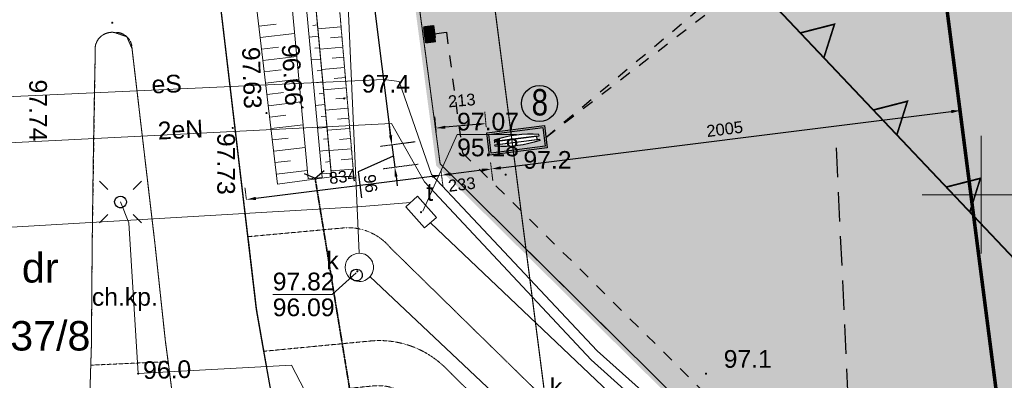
# Model space of a CAD drawing. Extents: x 7422214 to 7520672, y 5676479 to 5816239.
# Tile 16 of 42: x 7474299 to 7478473, y 5780059 to 5781588. Entities that reach past the tile are written whole.
import ezdxf
from ezdxf.enums import TextEntityAlignment as Align

# ---------------------------------------------------------------- set-up
doc = ezdxf.new("R2010")
doc.units = 0
doc.header["$PDSIZE"] = 0.75
for name, pattern in [('8', [0.5, 0.25, -0.25]), ('BORDER', [1.75, 0.5, -0.25, 0.5, -0.25, 0, -0.25]), ('DASHED', [0.75, 0.5, -0.25]), ('DASHED2', [0.375, 0.25, -0.125]), ('HIDDEN', [0.375, 0.25, -0.125]), ('PRZER1-1', [1, 0.5, -0.5]), ('PRZER2-1', [1.5, 1, -0.5]), ('PRZER2_5-1', [1.75, 1.25, -0.5]), ('PRZER3-1', [2, 1.5, -0.5])]:
    doc.linetypes.add(name, pattern=pattern)
doc.layers.get('0').update_dxf_attribs({"linetype": 'CONTINUOUS'})
doc.layers.get('DEFPOINTS').update_dxf_attribs({"linetype": 'CONTINUOUS'})
for name, color, linetype, lineweight in [('!!mapa dcp', 254, 'CONTINUOUS', 25), ('!ELEKTRYKA', 5, 'CONTINUOUS', 30), ('- AGP-1_WYMIARY', 230, 'CONTINUOUS', 9), ('a_chodniki', 53, 'CONTINUOUS', 25), ('s_drenaż', 5, 'CONTINUOUS', 30)]:
    doc.layers.add(name, color=color, linetype=linetype, lineweight=lineweight)
for name, color, linetype in [('!PZT-Mapa', 252, 'CONTINUOUS'), ('A_Lokalizacja obiektów', 6, 'CONTINUOUS'), ('Granica_opracowania', 12, 'DASHED')]:
    doc.layers.add(name, color=color, linetype=linetype)
doc.layers.add('a_zieleń', color=7, linetype='CONTINUOUS', true_color=0xb7d7ad)
doc.styles.add('AGP-1', font='SIMPLEX.shx', dxfattribs={"width": 0.8})
doc.styles.add('Arial', font='arial.ttf')
doc.dimstyles.new('M_1_500', dxfattribs={"dimtxt": 0.8, "dimasz": 0.4, "dimexe": 0.5, "dimexo": 0.3, "dimgap": 0.2, "dimtad": 1, "dimzin": 1, "dimtxsty": 'Arial', "dimcen": 0.2, "dimadec": 4, "dimazin": 0, "dimtfac": 1, "dimtmove": 0, "dimatfit": 3, "dimldrblk": 'ARCHTICK', "dimfxl": 100, "dimfxlon": 1, "dimlwe": 0, "dimarcsym": 0})

# ---------------------------------------------------------------- blocks, each defined once
blk = doc.blocks.new('GSPWPN1')
blk.add_hatch(color=0).paths.add_polyline_path([(-0.045, 0), (-0.043467, -0.011647), (-0.038971, -0.0225), (-0.03182, -0.03182), (-0.0225, -0.038971), (-0.011647, -0.043467), (0, -0.045), (0.011647, -0.043467), (0.0225, -0.038971), (0.03182, -0.03182), (0.038971, -0.0225), (0.043467, -0.011647), (0.045, 0), (0.043467, 0.011647), (0.038971, 0.0225), (0.03182, 0.03182), (0.0225, 0.038971), (0.011647, 0.043467), (0, 0.045), (-0.011647, 0.043467), (-0.0225, 0.038971), (-0.03182, 0.03182), (-0.038971, 0.0225), (-0.043467, 0.011647)])
blk = doc.blocks.new('GSPWPS1')
blk.add_hatch(color=0).paths.add_polyline_path([(-0.045, 0), (-0.043467, -0.011647), (-0.038971, -0.0225), (-0.03182, -0.03182), (-0.0225, -0.038971), (-0.011647, -0.043467), (0, -0.045), (0.011647, -0.043467), (0.0225, -0.038971), (0.03182, -0.03182), (0.038971, -0.0225), (0.043467, -0.011647), (0.045, 0), (0.043467, 0.011647), (0.038971, 0.0225), (0.03182, 0.03182), (0.0225, 0.038971), (0.011647, 0.043467), (0, 0.045), (-0.011647, 0.043467), (-0.0225, 0.038971), (-0.03182, 0.03182), (-0.038971, 0.0225), (-0.043467, 0.011647)])
blk = doc.blocks.new('GUPKSH1')
blk.add_hatch(color=0).paths.add_polyline_path([(-0.045, 0), (-0.043467, -0.011647), (-0.038971, -0.0225), (-0.03182, -0.03182), (-0.0225, -0.038971), (-0.011647, -0.043467), (0, -0.045), (0.011647, -0.043467), (0.0225, -0.038971), (0.03182, -0.03182), (0.038971, -0.0225), (0.043467, -0.011647), (0.045, 0), (0.043467, 0.011647), (0.038971, 0.0225), (0.03182, 0.03182), (0.0225, 0.038971), (0.011647, 0.043467), (0, 0.045), (-0.011647, 0.043467), (-0.0225, 0.038971), (-0.03182, 0.03182), (-0.038971, 0.0225), (-0.043467, 0.011647)])
blk = doc.blocks.new('GUPTSH1')
blk.add_hatch(color=0).paths.add_polyline_path([(-0.045, 0), (-0.043467, -0.011647), (-0.038971, -0.0225), (-0.03182, -0.03182), (-0.0225, -0.038971), (-0.011647, -0.043467), (0, -0.045), (0.011647, -0.043467), (0.0225, -0.038971), (0.03182, -0.03182), (0.038971, -0.0225), (0.043467, -0.011647), (0.045, 0), (0.043467, 0.011647), (0.038971, 0.0225), (0.03182, 0.03182), (0.0225, 0.038971), (0.011647, 0.043467), (0, 0.045), (-0.011647, 0.043467), (-0.0225, 0.038971), (-0.03182, 0.03182), (-0.038971, 0.0225), (-0.043467, 0.011647)])
blk = doc.blocks.new('GUPESH1')
blk.add_hatch(color=0).paths.add_polyline_path([(-0.045, 0), (-0.043467, -0.011647), (-0.038971, -0.0225), (-0.03182, -0.03182), (-0.0225, -0.038971), (-0.011647, -0.043467), (0, -0.045), (0.011647, -0.043467), (0.0225, -0.038971), (0.03182, -0.03182), (0.038971, -0.0225), (0.043467, -0.011647), (0.045, 0), (0.043467, 0.011647), (0.038971, 0.0225), (0.03182, 0.03182), (0.0225, 0.038971), (0.011647, 0.043467), (0, 0.045), (-0.011647, 0.043467), (-0.0225, 0.038971), (-0.03182, 0.03182), (-0.038971, 0.0225), (-0.043467, 0.011647)])
blk = doc.blocks.new('GUPKWZ1_1')
at = {"color": 0}
blk.add_lwpolyline([(0, 0.25), (0.064705, 0.241481), (0.125, 0.216506), (0.176777, 0.176777), (0.216506, 0.125), (0.241481, 0.064705), (0.25, 0), (0.241481, -0.064705), (0.216506, -0.125), (0.176777, -0.176777), (0.125, -0.216506), (0.064705, -0.241481), (0, -0.25), (-0.064705, -0.241481), (-0.125, -0.216506), (-0.176777, -0.176777), (-0.216506, -0.125), (-0.241481, -0.064705), (-0.25, 0), (-0.241481, 0.064705), (-0.216506, 0.125), (-0.176777, 0.176777), (-0.125, 0.216506), (-0.064705, 0.241481)], close=True, dxfattribs=at)
blk = doc.blocks.new('GUPISL1_9')
at = {"color": 0}
for points in [[(-0.883883, 0.883883), (-0.53033, 0.53033)], [(0.883883, 0.883883), (0.53033, 0.53033)], [(-0.883883, -0.883883), (-0.53033, -0.53033)], [(0.883883, -0.883883), (0.53033, -0.53033)]]:
    blk.add_lwpolyline(points, dxfattribs=at)
blk.add_lwpolyline([(0, 0.25), (0.085505, 0.234922), (0.160697, 0.19151), (0.216507, 0.125), (0.241482, 0.064705), (0.25, 0), (0.241482, -0.064705), (0.216507, -0.125), (0.170042, -0.183262), (0.10847, -0.225242), (0.03726, -0.247207), (-0.03726, -0.247207), (-0.10847, -0.225242), (-0.170042, -0.183262), (-0.216507, -0.125), (-0.243732, -0.05563), (-0.2493, 0.018682), (-0.232718, 0.091335), (-0.195458, 0.155872), (-0.14083, 0.20656), (-0.07369, 0.238893)], close=True, dxfattribs=at)
blk = doc.blocks.new('GSLIPS2')
at = {"color": 0}
blk.add_lwpolyline([(0.263554, 0.424899), (0, 0), (0.263389, -0.425001)], dxfattribs=at)
blk = doc.blocks.new('mapa dcp')
at = {"layer": '!!mapa dcp', "color": 252, "linetype": 'Continuous', "lineweight": 25}
blk.add_lwpolyline([(6613.929331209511, 76.07263157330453), (6124.929331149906, 46.07263159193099), (5823.929331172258, 27.07263155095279, -0.000924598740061), (4060.929331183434, 80.07263157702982, -0.097978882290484), (3575.929331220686, 209.0726315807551, -0.134335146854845), (3105.92933120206, 624.0726315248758, 0.103815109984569), (2584.929331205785, 1116.072631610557, -0.063170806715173), (2291.929331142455, 1351.072631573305, -0.116262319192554), (1935.929331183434, 1952.072631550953), (1927.929331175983, 1994.072631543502), (1894.929331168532, 2183.072631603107), (1863.929331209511, 2360.072631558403), (1713.929331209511, 3629.072631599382, -0.002888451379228), (1513.929331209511, 5335.072631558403, -0.025953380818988), (1500.929331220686, 5496.072631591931), (1450.929331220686, 6530.07263157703), (1399.929331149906, 7553.072631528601)], format="xyb", dxfattribs=at)
at = {"layer": '!!mapa dcp', "color": 252, "linetype": 'PRZER3-1', "lineweight": 18}
blk.add_lwpolyline([(6613.929331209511, 76.07263157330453), (6124.929331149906, 46.07263159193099), (5823.929331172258, 27.07263155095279, -0.000924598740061), (4060.929331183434, 80.07263157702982, -0.097978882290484), (3575.929331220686, 209.0726315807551, -0.134335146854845), (3105.92933120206, 624.0726315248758, 0.103815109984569), (2584.929331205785, 1116.072631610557, -0.063170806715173), (2291.929331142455, 1351.072631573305, -0.116262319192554), (1935.929331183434, 1952.072631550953), (1927.929331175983, 1994.072631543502), (1894.929331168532, 2183.072631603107), (1863.929331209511, 2360.072631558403), (1713.929331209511, 3629.072631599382, -0.002888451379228), (1513.929331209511, 5335.072631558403, -0.025953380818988), (1500.929331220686, 5496.072631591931), (1450.929331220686, 6530.07263157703), (1399.929331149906, 7553.072631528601)], format="xyb", dxfattribs=at)
blk.add_lwpolyline([(32419.2440605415, 6023.016721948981), (29525.57645021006, 5924.275450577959), (25971.92933121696, 5725.072631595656), (5209.100880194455, 4559.625186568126), (9690.811198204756, 8513.70897561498), (2271.976986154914, 8029.65631855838), (2452.199444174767, 4404.889487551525), (2641.929331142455, 2978.072631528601), (4149.929331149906, 1483.072631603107), (6064.929331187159, 791.0726316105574), (6703.291241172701, 790.9433565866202), (6704.294301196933, 769.9454315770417), (20715.36639314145, 1622.511173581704), (32419.2440605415, 2334.594174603)], dxfattribs=at)
blk.add_lwpolyline([(32419.2440605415, 6023.016721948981), (29525.57645021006, 5924.275450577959), (25971.92933121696, 5725.072631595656), (5209.100880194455, 4559.625186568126), (9690.811198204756, 8513.70897561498), (2271.976986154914, 8029.65631855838), (2452.199444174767, 4404.889487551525), (2641.929331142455, 2978.072631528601), (4149.929331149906, 1483.072631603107), (6064.929331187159, 791.0726316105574), (6703.291241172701, 790.9433565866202), (6704.294301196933, 769.9454315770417), (20715.36639314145, 1622.511173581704), (32419.2440605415, 2334.594174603)], dxfattribs=at)
at = {"layer": '!!mapa dcp', "color": 252, "linetype": 'Continuous', "lineweight": 18}
for points in [[(1528.929331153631, 8037.072631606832), (1764.929331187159, 8050.072631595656), (1872.929331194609, 6226.072631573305), (1894.929331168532, 6021.072631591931), (2181.929331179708, 2923.072631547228), (1952.929331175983, 2891.072631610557), (1808.929331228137, 4112.072631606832), (1663.929331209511, 5328.072631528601)], [(1666.929331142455, 7997.072631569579), (1726.929331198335, 8001.072631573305), (1832.929331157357, 6222.072631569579), (1854.929331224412, 6017.072631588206), (2141.929331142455, 2920.072631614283), (2081.929331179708, 2914.072631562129), (1794.929331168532, 6011.072631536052), (1772.929331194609, 6218.072631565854)], [(-1643.070668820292, 4190.072631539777), (2452.199444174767, 4404.889487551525), (2641.929331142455, 2978.072631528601), (4149.929331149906, 1483.072631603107), (6064.929331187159, 791.0726316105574), (6703.291241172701, 790.9433565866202), (6704.294301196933, 769.9454315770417), (4287.527776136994, 622.556104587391), (3208.496223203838, 1558.311368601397), (-645.0706687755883, 1324.072631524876)], [(2546.579331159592, 2840.362631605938), (2626.719331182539, 2750.192631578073), (2575.079331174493, 2705.942631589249), (2495.939331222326, 2795.042631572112)]]:
    blk.add_lwpolyline(points, close=True, dxfattribs=at)
at = {"layer": '!!mapa dcp', "color": 252, "linetype": 'PRZER2_5-1', "lineweight": 18}
blk.add_lwpolyline([(2275.929331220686, 2925.072631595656), (2078.929331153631, 5242.072631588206), (1879.929331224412, 6838.07263158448), (1807.929331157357, 7327.072631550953), (1872.929331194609, 6226.072631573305), (1894.929331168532, 6021.072631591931), (2181.929331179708, 2923.072631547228)], close=True, dxfattribs=at)
at = {"layer": '!!mapa dcp', "color": 252, "linetype": 'Continuous', "lineweight": 18}
for points in [[(2299.09933116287, 2598.712631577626), (2145.989331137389, 6029.932631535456)], [(32419.2440605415, 2334.570512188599), (6704.294301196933, 769.9454315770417), (6703.291241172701, 790.9433565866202), (6064.929331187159, 791.0726316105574), (4149.929331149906, 1483.072631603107), (2641.929331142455, 2978.072631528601), (2452.199444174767, 4404.889487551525), (25971.92933121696, 5725.072631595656), (29525.57645021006, 5924.275450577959), (32419.2440605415, 6023.016721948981)], [(1873.899021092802, 3561.183803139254), (1947.129821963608, 3569.820359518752)], [(2122.273770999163, 3567.020106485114), (2102.296638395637, 3565.169416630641)], [(2222.03873116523, 3558.902683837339), (2123.799566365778, 3550.550022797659)], [(1879.582061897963, 3512.996352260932), (2024.83933204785, 3530.127430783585)], [(2086.796816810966, 3515.004328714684), (2126.749649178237, 3518.70557561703)], [(2225.701054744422, 3515.828553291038), (2176.744231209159, 3511.666061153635)], [(1885.265102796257, 3464.808901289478), (1957.291571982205, 3473.303423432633)], [(2131.225527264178, 3470.391044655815), (2111.249827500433, 3468.540487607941)], [(2229.363378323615, 3472.754422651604), (2131.77524888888, 3464.457115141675)], [(1890.94814369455, 3416.621450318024), (2033.796750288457, 3433.468460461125)], [(2233.025701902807, 3429.680292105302), (2184.394396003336, 3425.545476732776)], [(2095.751438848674, 3418.375532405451), (2135.701405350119, 3422.076513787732)], [(2236.688025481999, 3386.606161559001), (2139.750931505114, 3378.364207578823)], [(1896.631184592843, 3368.433999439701), (1967.453322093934, 3376.786487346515)], [(2140.17728343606, 3373.761982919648), (2120.20301669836, 3371.911558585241)], [(2240.350349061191, 3343.532031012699), (2192.044560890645, 3339.424892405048)], [(-6072.070668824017, -16.92736839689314), (-5857.820668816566, 90.87263157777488), (-5169.07066879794, 1303.072631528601), (-4342.070668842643, 2988.07263158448), (-4272.070668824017, 3008.072631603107), (-2779.070668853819, 3091.072631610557), (-1969.07066879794, 3129.072631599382), (-424.0706687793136, 3175.072631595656), (-162.07066886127, 3196.072631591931), (116.9293311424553, 3226.072631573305), (340.9293311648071, 3241.072631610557), (2403.929331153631, 3336.072631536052), (2468.929331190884, 3327.072631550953), (2604.929331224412, 2932.072631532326), (3306.929331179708, 2185.072631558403), (4232.929331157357, 1356.072631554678), (6038.929331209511, 765.0726315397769), (7170.929331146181, 720.0726316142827), (7292.929331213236, 728.072631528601), (7343.929331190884, 630.0726315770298)], [(1902.314225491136, 3320.246548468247), (2042.754168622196, 3336.809490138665)], [(2104.706060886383, 3321.746736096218), (2144.653161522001, 3325.447451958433)], [(2244.012672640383, 3300.457900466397), (2147.726614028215, 3292.271299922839)], [(1907.99726638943, 3272.059097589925), (1977.61507211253, 3280.269551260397)], [(2149.129039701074, 3277.13292109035), (2129.156205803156, 3275.28262946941)], [(2247.674996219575, 3257.383769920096), (2199.694725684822, 3253.304307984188)], [(1913.680307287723, 3223.871646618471), (2051.711586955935, 3240.150519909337)], [(2113.660682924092, 3225.117939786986), (2153.604917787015, 3228.818390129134)], [(2251.337319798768, 3214.309639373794), (2155.702296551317, 3206.178392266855)], [(1919.363348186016, 3175.684195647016), (1987.776822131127, 3183.752615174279)], [(2158.080795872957, 3180.503859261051), (2138.109394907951, 3178.65370044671)], [(-5816.000668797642, -303.8373684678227), (-5800.070668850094, -11.9273684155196), (-5073.070668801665, 1226.072631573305), (-4313.070668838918, 2779.072631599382), (-4261.070668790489, 2815.072631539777), (-2784.070668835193, 2889.072631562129), (-1961.070668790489, 2928.072631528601), (-419.07066879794, 2982.072631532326), (-131.0706688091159, 3024.072631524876), (182.9293311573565, 3030.07263157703), (365.9293311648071, 3044.072631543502), (2435.929331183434, 3149.072631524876), (2575.929331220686, 2901.072631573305), (3281.929331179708, 2147.072631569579), (4214.929331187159, 1309.072631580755), (6037.92933113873, 714.0726315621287), (7153.929331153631, 660.0726315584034), (7184.71933118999, 489.5626315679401)], [(1925.046389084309, 3127.496744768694), (2060.669005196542, 3143.491549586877)], [(2122.615305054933, 3128.489143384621), (2162.556673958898, 3132.189328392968)], [(2254.99964337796, 3171.235508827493), (2207.344890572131, 3167.183723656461)], [(2258.66196686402, 3128.161378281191), (2163.677979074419, 3120.08548461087)], [(1930.729429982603, 3079.30929379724), (1997.938572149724, 3087.23567908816)], [(2167.032552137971, 3083.874797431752), (2147.062584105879, 3082.024771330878)], [(2262.324290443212, 3085.087247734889), (2214.995055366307, 3081.063139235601)], [(1936.412470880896, 3031.121842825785), (2069.626423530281, 3046.832579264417)], [(2131.569927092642, 3031.860347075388), (2171.508430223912, 3035.560266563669)], [(2265.986614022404, 3042.013117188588), (2171.65366159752, 3033.992576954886)], [(1942.095511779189, 2982.934391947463), (2008.100322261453, 2990.718743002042)], [(2175.984308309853, 2987.245735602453), (2156.015773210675, 2985.395842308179)], [(2269.648937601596, 2998.938986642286), (2222.645220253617, 2994.942554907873)], [(1947.778552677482, 2934.746940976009), (2078.58384186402, 2950.17360903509)], [(2140.52454913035, 2935.231550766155), (2180.460186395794, 2938.93120473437)], [(2273.311261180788, 2955.864856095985), (2179.629344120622, 2947.899669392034)], [(2101.593541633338, 2911.846669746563), (2101.304660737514, 2913.913973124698)], [(-4266.25066883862, 2413.702631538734), (-3848.070668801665, 2458.072631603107), (-500.0706688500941, 2631.072631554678), (2293.219331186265, 2795.142631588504), (2515.96933118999, 2813.892631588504)], [(3140.929331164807, -1964.927368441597), (3558.929331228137, -1416.927368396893), (4043.929331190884, -1137.927368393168), (4501.929331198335, -1035.927368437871), (4466.929331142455, -461.9273684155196), (4652.929331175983, -397.9273684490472), (4467.929331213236, -357.9273684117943), (4429.929331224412, 187.0726316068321), (4027.929331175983, 200.0726315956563), (3594.929331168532, 335.0726315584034), (2954.929331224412, 963.0726315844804), (2344.929331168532, 1482.072631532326), (2011.929331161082, 2124.072631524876), (1361.929331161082, 2088.07263158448), (1322.929331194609, 2728.072631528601), (1286.929331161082, 2816.072631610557)], [(2600.919331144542, 2727.862631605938), (4059.929331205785, 1343.072631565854), (6030.92933120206, 650.0726315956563), (6413.339331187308, 556.2826315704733)], [(3933.029331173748, 1000.632631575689), (2343.319331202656, 2499.622631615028)]]:
    blk.add_lwpolyline(points, dxfattribs=at)
at = {"layer": '!!mapa dcp', "color": 252, "linetype": 'PRZER3-1', "lineweight": 18}
blk.add_lwpolyline([(-1643.070668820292, 4190.072631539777), (2452.199444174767, 4404.889487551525), (2641.929331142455, 2978.072631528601), (4149.929331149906, 1483.072631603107), (6064.929331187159, 791.0726316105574), (6703.291241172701, 790.9433565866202), (6704.294301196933, 769.9454315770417), (4287.527776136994, 622.556104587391), (3208.496223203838, 1558.311368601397), (-645.0706687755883, 1324.072631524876)], close=True, dxfattribs=at)
blk.add_lwpolyline([(1488.929331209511, 2139.072631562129), (1476.929331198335, 2229.072631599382), (1432.929331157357, 2639.072631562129), (1335.929331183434, 3466.072631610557), (1313.929331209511, 3517.072631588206), (1260.929331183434, 3535.072631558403, 0.50262378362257), (1179.929331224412, 3452.072631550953, 0.004191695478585), (1163.929331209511, 2216.072631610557), (1160.929331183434, 2124.072631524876), (1154.929331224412, 1927.072631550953), (1152.929331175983, 1591.072631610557, 0.460876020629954), (1244.929331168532, 1490.072631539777), (1464.929331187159, 1500.072631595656, 0.425193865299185), (1553.929331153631, 1610.072631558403), (1514.929331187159, 1938.07263158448)], format="xyb", close=True, dxfattribs=at)
at = {"layer": '!!mapa dcp', "color": 252, "linetype": 'PRZER2-1', "lineweight": 18}
for points in [[(1166.929331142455, 2625.072631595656), (1179.929331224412, 3452.072631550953, -0.50262378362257), (1260.929331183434, 3535.072631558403, -0.444259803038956), (1335.929331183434, 3466.072631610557), (1432.929331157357, 2639.072631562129), (1476.929331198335, 2229.072631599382), (1488.929331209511, 2139.072631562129), (1160.929331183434, 2124.072631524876), (1163.929331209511, 2216.072631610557)], [(6124.929331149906, 46.07263159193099, 0.249516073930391), (5955.92933120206, 209.0726315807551), (5125.929331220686, 490.0726315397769), (4053.929331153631, 852.0726315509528, -0.127182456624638), (3785.929331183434, 1006.072631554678), (2656.929331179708, 2120.072631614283, 0.212493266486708), (2350.929331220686, 2227.072631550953), (1894.929331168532, 2183.072631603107), (1927.929331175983, 1994.072631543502), (2358.929331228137, 2036.072631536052, -0.245403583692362), (2540.929331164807, 1963.07263158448), (3635.929331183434, 880.0726315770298, 0.126059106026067), (3981.929331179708, 671.072631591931), (5043.929331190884, 314.0726315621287), (5823.929331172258, 27.07263155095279)]]:
    blk.add_lwpolyline(points, format="xyb", close=True, dxfattribs=at)
at = {"layer": '!!mapa dcp', "color": 252, "linetype": 'Continuous', "lineweight": 13, "flags": 128}
for points in [[(2568.511621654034, 2777.034303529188), (2713.845925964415, 3102.059720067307), (2965.845925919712, 3102.059709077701)], [(2286.080902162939, 2515.351304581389), (2184.330816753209, 2424.198585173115), (1932.330816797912, 2424.198596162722)]]:
    blk.add_lwpolyline(points, dxfattribs=at)
at = {"layer": '!!mapa dcp', "color": 252, "linetype": 'Continuous', "lineweight": 18, "flags": 128}
for points in [[(4935.929331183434, 2597.072631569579), (4935.929331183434, 3097.072631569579)], [(5185.929331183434, 2847.072631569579), (4685.929331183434, 2847.072631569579)]]:
    blk.add_lwpolyline(points, dxfattribs=at)
at = {"layer": '!!mapa dcp', "color": 252, "linetype": 'PRZER1-1', "lineweight": 35}
blk.add_lwpolyline([(2279.929331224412, 1891.072631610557), (2111.929331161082, 2917.072631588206)], dxfattribs=at)
at = {"layer": '!!mapa dcp', "color": 252, "linetype": 'PRZER2-1', "lineweight": 18}
for points in [[(1827.929331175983, 2669.072631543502), (2242.929331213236, 2707.072631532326, -0.23279960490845), (2430.92933120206, 2622.072631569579), (3936.929331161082, 1147.072631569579, 0.066434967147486), (4066.929331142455, 1066.072631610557), (5201.929331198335, 682.0726315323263), (6426.929331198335, 277.0726315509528), (6611.929331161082, 288.0726315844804)], [(6613.929331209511, 76.07263157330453), (6124.929331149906, 46.07263159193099, 0.249516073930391), (5955.92933120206, 209.0726315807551), (5125.929331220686, 490.0726315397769), (4053.929331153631, 852.0726315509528, -0.127182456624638), (3785.929331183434, 1006.072631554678), (2656.929331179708, 2120.072631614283, 0.212493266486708), (2350.929331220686, 2227.072631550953), (1894.929331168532, 2183.072631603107), (1863.929331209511, 2360.072631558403), (1827.929331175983, 2669.072631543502)]]:
    blk.add_lwpolyline(points, format="xyb", dxfattribs=at)
at = {"layer": '!!mapa dcp', "color": 252, "linetype": 'Continuous', "lineweight": 18}
blk.add_lwpolyline([(2299.313165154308, 2478.805247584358, -0.999999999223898), (2299.313165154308, 2598.805247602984, -1.000000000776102)], format="xyb", close=True, dxfattribs=at)
at = {"layer": '!!mapa dcp', "color": 252, "linetype": 'PRZER2-1', "lineweight": 18}
blk.add_lwpolyline([(1154.929331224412, 1927.072631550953), (1514.929331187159, 1938.07263158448), (1488.929331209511, 2139.072631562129), (1160.929331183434, 2124.072631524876)], close=True, dxfattribs=at)
at = {"layer": '!!mapa dcp', "color": 252, "linetype": 'Continuous', "lineweight": 5, "xscale": 100, "yscale": 100, "zscale": 100}
for name, p in [('GSPWPS1', (1251.929331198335, 3576.072631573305)), ('GSPWPN1', (2234.929331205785, 3255.07263157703)), ('GSPWPS1', (2058.929331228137, 3217.072631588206)), ('GSPWPS1', (1905.92933120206, 3193.072631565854)), ('GSPWPS1', (1762.92933113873, 3130.07263157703)), ('GSPWPN1', (2919.929331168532, 2932.072631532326)), ('GUPTSH1', (2560.899831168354, 2772.885031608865)), ('GUPKSH1', (2291.189331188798, 2522.022631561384)), ('GUPESH1', (1361.929331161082, 2088.07263158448)), ('GSPWPN1', (3768.929331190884, 2088.07263158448))]:
    blk.add_blockref(name, p, dxfattribs=at)
at = {"layer": '!!mapa dcp', "color": 252, "linetype": 'Continuous', "lineweight": 25, "xscale": 100, "yscale": 100, "zscale": 100, "rotation": 99.29924168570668}
blk.add_blockref('GSLIPS2', (2111.929331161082, 2917.072631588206), dxfattribs=at)
at = {"layer": '!!mapa dcp', "color": 252, "linetype": 'Continuous', "lineweight": 18, "xscale": 100, "yscale": 100, "zscale": 100}
blk.add_blockref('GUPISL1_9', (1286.929331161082, 2816.072631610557), dxfattribs=at)
at = {"layer": '!!mapa dcp', "color": 252, "linetype": 'Continuous', "lineweight": 13, "xscale": 100, "yscale": 100, "zscale": 100}
blk.add_blockref('GUPKWZ1_1', (2286.929331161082, 2506.072631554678), dxfattribs=at)
at = {"layer": '!!mapa dcp', "color": 252, "linetype": 'Continuous', "lineweight": 0, "style": 'Arial'}
for s, rotation, p in [('97.63', 271.8421268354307, (1802.357902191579, 3472.274312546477)), ('96.66', 273.5525837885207, (1970.063785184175, 3483.669270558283)), ('97.07', 359.999997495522, (2713.845926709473, 3119.309720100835)), ('97.73', 270.0241695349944, (1697.173028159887, 3108.854144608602)), ('95.18', 359.999997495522, (2713.845921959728, 3009.809720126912)), ('97.82', 359.999997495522, (1932.33081754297, 2441.448596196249)), ('96.09', 359.999997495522, (1932.330812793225, 2331.948596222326)), ('96.0', 1.433783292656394, (1383.630592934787, 2065.252427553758))]:
    blk.add_text(s, height=75, rotation=rotation, dxfattribs=at).set_placement(p)
for s, height, rotation, p in [('eS', 75, 2.636579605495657, (1484.189474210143, 3279.149355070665)), ('2eN', 75.00000000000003, 2.903831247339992, (1543.002349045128, 3085.475570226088)), ('t', 75, 359.999997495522, (2597.779863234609, 2821.19808437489)), ('ch.kp.', 75, 359.999997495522, (1305.297387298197, 2376.238168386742))]:
    blk.add_text(s, height=height, rotation=rotation, dxfattribs=at).set_placement(p, align=Align.CENTER)
for s, p in [('97.4', (2309.929331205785, 3280.07263157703)), ('97.2', (2994.929331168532, 2957.072631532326)), ('97.1', (3843.929331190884, 2113.07263158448))]:
    blk.add_text(s, height=75, dxfattribs=at).set_placement(p)
blk.add_text('97.74', height=75, rotation=270.1706224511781, dxfattribs=at).set_placement((900.9293312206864, 3073.072631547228), align=Align.RIGHT)
for s, p in [('dr', (946.6092932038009, 2474.49178517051)), ('37/8', (989.469894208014, 2186.183527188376))]:
    blk.add_text(s, height=125, dxfattribs=at).set_placement(p, align=Align.CENTER)
for p in [(2211.929331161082, 2531.072631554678), (3158.929331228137, 1993.072631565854)]:
    blk.add_text('k', height=75, dxfattribs=at).set_placement(p, align=Align.RIGHT)
blk = doc.blocks.new('linia nieprzekraczalna')
at = {"layer": '!PZT-Mapa', "color": 7, "lineweight": 5, "const_width": 6.999999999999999}
for points in [[(3608.12468634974, 795.0947161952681), (1744.427672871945, 681.6928353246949), (-7444.391688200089, 895.9398750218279), (-8651.709924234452, 2171.4381185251), (-8833.061926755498, 3535.507519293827)], [(-8317.655396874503, 2008.528401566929), (-8362.597264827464, 1865.998609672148), (-8462.436804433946, 1971.476315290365), (-8317.655396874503, 2008.528401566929)], [(-8008.311917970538, 1681.715592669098), (-8053.2537859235, 1539.185800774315), (-8153.093325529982, 1644.663506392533), (-8008.311917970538, 1681.715592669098)], [(-7698.968439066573, 1354.902783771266), (-7743.910307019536, 1212.372991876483), (-7843.749846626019, 1317.850697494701), (-7698.968439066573, 1354.902783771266)]]:
    blk.add_lwpolyline(points, dxfattribs=at)
blk = doc.blocks.new('*D99')
at = {"layer": '- AGP-1_WYMIARY', "color": 0, "linetype": 'DASHED2', "lineweight": 0, "transparency": 16777216}
for p, q in [((7478743.025030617, 5780530.006592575), (7478602.706889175, 5780522.621427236)), ((7478604.974651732, 5779528.219059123), (7478754.767326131, 5779536.102884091))]:
    blk.add_line(p, q, dxfattribs=at)
at = {"layer": '- AGP-1_WYMIARY', "color": 0, "lineweight": -2, "transparency": 16777216}
blk.add_line((7478654.740133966, 5780485.304655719), (7478702.73408134, 5779573.419655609), dxfattribs=at)
at = {"layer": '- AGP-1_WYMIARY', "color": 0, "transparency": 16777216}
for points in [[(7478661.397586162, 5780485.655047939), (7478648.08268177, 5780484.954263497), (7478652.637780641, 5780525.249368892)], [(7478709.391533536, 5779573.770047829), (7478696.076629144, 5779573.069263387), (7478704.836434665, 5779533.474942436)]]:
    blk.add_solid(points, dxfattribs=at)
at = {"layer": 'DEFPOINTS', "color": 0, "transparency": 16777216}
for p in [(7478772.983565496, 5780531.583357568, 3.620474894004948e-09), (7478704.836434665, 5779533.474942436), (7477541.690705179, 5779472.256746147)]:
    blk.add_point(p, dxfattribs=at)
at = {"layer": '- AGP-1_WYMIARY', "color": 0, "transparency": 16777216, "insert": (7478724.219858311, 5780031.755984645), "char_height": 50, "attachment_point": 5, "rotation": 273.0127875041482, "style": 'Arial'}
blk.add_mtext('993', dxfattribs=at)
blk = doc.blocks.new('_ARCHTICK')
at = {"color": 0, "linetype": 'ByBlock', "const_width": 0.15}
blk.add_lwpolyline([(-0.5, -0.5), (0.5, 0.5)], dxfattribs=at)
blk = doc.blocks.new('*D112')
at = {"layer": '- AGP-1_WYMIARY', "color": 0, "linetype": 'DASHED2', "lineweight": 0, "transparency": 16777216}
for p, q in [((7478284.407315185, 5781232.134966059), (7478294.165258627, 5781153.965475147)), ((7476294.908407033, 5780983.784649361), (7476304.666350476, 5780905.615158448))]:
    blk.add_line(p, q, dxfattribs=at)
at = {"layer": '- AGP-1_WYMIARY', "color": 0, "lineweight": -2, "transparency": 16777216}
blk.add_line((7476338.164832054, 5780960.184854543), (7478248.279855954, 5781198.625634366), dxfattribs=at)
at = {"layer": '- AGP-1_WYMIARY', "color": 0, "transparency": 16777216}
for points in [[(7478247.454061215, 5781205.240958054), (7478249.105650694, 5781192.010310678), (7478287.97179808, 5781203.580402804)], [(7476337.339037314, 5780966.800178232), (7476338.990626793, 5780953.569530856), (7476298.472889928, 5780955.230086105)]]:
    blk.add_solid(points, dxfattribs=at)
at = {"layer": 'DEFPOINTS', "color": 0, "transparency": 16777216}
for p in [(7478280.691238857, 5781261.903922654), (7478287.97179808, 5781203.580402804), (7476291.192330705, 5781013.553605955)]:
    blk.add_point(p, dxfattribs=at)
at = {"layer": '- AGP-1_WYMIARY', "color": 0, "transparency": 16777216, "insert": (7477287.582746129, 5781124.583257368), "char_height": 50, "attachment_point": 5, "rotation": 7.115458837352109, "style": 'Arial'}
blk.add_mtext('2005', dxfattribs=at)
blk = doc.blocks.new('*D113')
at = {"layer": '- AGP-1_WYMIARY', "color": 0, "linetype": 'DASHED2', "lineweight": 0, "transparency": 16777216}
for p, q in [((7476294.908407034, 5780983.784649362), (7476304.666350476, 5780905.615158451)), ((7476085.089627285, 5780947.494183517), (7476093.606290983, 5780879.268407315))]:
    blk.add_line(p, q, dxfattribs=at)
at = {"layer": '- AGP-1_WYMIARY', "color": 0, "lineweight": -2, "transparency": 16777216}
blk.add_line((7476258.780947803, 5780950.275317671), (7476127.104772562, 5780933.838103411), dxfattribs=at)
at = {"layer": '- AGP-1_WYMIARY', "color": 0, "transparency": 16777216}
for points in [[(7476126.278977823, 5780940.453427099), (7476127.930567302, 5780927.222779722), (7476087.412830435, 5780928.883334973)], [(7476257.955153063, 5780956.890641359), (7476259.606742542, 5780943.659993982), (7476298.472889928, 5780955.230086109)]]:
    blk.add_solid(points, dxfattribs=at)
at = {"layer": 'DEFPOINTS', "color": 0, "transparency": 16777216}
for p in [(7476291.192330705, 5781013.553605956), (7476081.373550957, 5780977.263140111), (7476087.412830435, 5780928.883334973)]:
    blk.add_point(p, dxfattribs=at)
at = {"layer": '- AGP-1_WYMIARY', "color": 0, "transparency": 16777216, "insert": (7476173.322175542, 5780889.781975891), "char_height": 50, "attachment_point": 5, "rotation": 7.1154588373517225, "style": 'Arial'}
blk.add_mtext('233', dxfattribs=at)
blk = doc.blocks.new('*D114')
at = {"layer": '- AGP-1_WYMIARY', "color": 0, "linetype": 'DASHED2', "lineweight": 0, "transparency": 16777216}
for p, q in [((7476085.089627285, 5780947.494183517), (7476093.606290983, 5780879.268407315)), ((7475260.152394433, 5780825.615929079), (7475253.958933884, 5780875.230856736))]:
    blk.add_line(p, q, dxfattribs=at)
at = {"layer": '- AGP-1_WYMIARY', "color": 0, "lineweight": -2, "transparency": 16777216}
blk.add_line((7476047.720888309, 5780923.928566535), (7475299.844336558, 5780830.570697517), dxfattribs=at)
at = {"layer": '- AGP-1_WYMIARY', "color": 0, "transparency": 16777216}
for points in [[(7476046.89509357, 5780930.543890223), (7476048.546683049, 5780917.313242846), (7476087.412830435, 5780928.883334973)], [(7475299.018541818, 5780837.186021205), (7475300.670131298, 5780823.955373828), (7475260.152394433, 5780825.615929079)]]:
    blk.add_solid(points, dxfattribs=at)
at = {"layer": 'DEFPOINTS', "color": 0, "transparency": 16777216}
for p in [(7476081.373550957, 5780977.263140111), (7475260.152394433, 5780825.615929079), (7475261.190249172, 5780817.301823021)]:
    blk.add_point(p, dxfattribs=at)
at = {"layer": '- AGP-1_WYMIARY', "color": 0, "transparency": 16777216, "insert": (7475668.140902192, 5780922.444566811), "char_height": 50, "attachment_point": 5, "rotation": 7.1154588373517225, "style": 'Arial'}
blk.add_mtext('834', dxfattribs=at)
blk = doc.blocks.new('*D115')
at = {"layer": '- AGP-1_WYMIARY', "color": 0, "linetype": 'DASHED2', "lineweight": 0, "transparency": 16777216}
for p, q in [((7475807.205403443, 5782393.320619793), (7475658.408518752, 5782374.360474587)), ((7475975.777734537, 5781070.385724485), (7475826.980849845, 5781051.42557928))]:
    blk.add_line(p, q, dxfattribs=at)
at = {"layer": '- AGP-1_WYMIARY', "color": 0, "lineweight": -2, "transparency": 16777216}
blk.add_line((7475713.063519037, 5782341.001353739), (7475871.523772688, 5781097.424796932), dxfattribs=at)
at = {"layer": '- AGP-1_WYMIARY', "color": 0, "transparency": 16777216}
for points in [[(7475719.676713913, 5782341.844026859), (7475706.450324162, 5782340.158680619), (7475708.007480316, 5782380.680522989)], [(7475878.136967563, 5781098.267470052), (7475864.910577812, 5781096.582123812), (7475876.579811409, 5781057.745627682)]]:
    blk.add_solid(points, dxfattribs=at)
at = {"layer": 'DEFPOINTS', "color": 0, "transparency": 16777216}
for p in [(7475891.643663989, 5782404.079996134), (7475876.579811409, 5781057.745627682), (7476060.215995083, 5781081.145100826)]:
    blk.add_point(p, dxfattribs=at)
at = {"layer": '- AGP-1_WYMIARY', "color": 0, "transparency": 16777216, "insert": (7475837.474036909, 5781724.970096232), "char_height": 50, "attachment_point": 5, "rotation": 277.2616671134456, "style": 'Arial'}
blk.add_mtext('1334', dxfattribs=at)
blk = doc.blocks.new('*D116')
at = {"layer": '- AGP-1_WYMIARY', "color": 0, "lineweight": -2, "transparency": 16777216}
for p, q in [((7475871.307252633, 5781097.396606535), (7475866.034693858, 5781137.047585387)), ((7475876.579811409, 5781057.745627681), (7475889.233674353, 5780962.585369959)), ((7475876.579811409, 5781057.745627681), (7475889.233674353, 5780962.585369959)), ((7475882.906742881, 5781010.165498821), (7475733.879154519, 5780942.959387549)), ((7475733.879154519, 5780942.959387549), (7475748.588190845, 5780832.343704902)), ((7475894.506233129, 5780922.934391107), (7475899.778791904, 5780883.283412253))]:
    blk.add_line(p, q, dxfattribs=at)
at = {"layer": '- AGP-1_WYMIARY', "color": 0, "linetype": 'DASHED2', "lineweight": 0, "transparency": 16777216}
for p, q in [((7475975.70725854, 5781070.927024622), (7475827.016087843, 5781051.154929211)), ((7475988.361121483, 5780975.766766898), (7475839.669950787, 5780955.994671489))]:
    blk.add_line(p, q, dxfattribs=at)
at = {"layer": '- AGP-1_WYMIARY', "color": 0, "transparency": 16777216}
for points in [[(7475877.915749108, 5781098.275366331), (7475864.698756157, 5781096.517846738), (7475876.579811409, 5781057.745627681)], [(7475901.114729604, 5780923.813150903), (7475887.897736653, 5780922.055631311), (7475889.233674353, 5780962.585369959)]]:
    blk.add_solid(points, dxfattribs=at)
at = {"layer": 'DEFPOINTS', "color": 0, "transparency": 16777216}
for p in [(7476030.575741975, 5781078.223119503), (7476042.598677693, 5780982.978964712), (7475889.233674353, 5780962.585369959)]:
    blk.add_point(p, dxfattribs=at)
at = {"layer": '- AGP-1_WYMIARY', "color": 0, "transparency": 16777216, "insert": (7475786.365060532, 5780893.652858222), "char_height": 50, "attachment_point": 5, "rotation": 277.57442726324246, "style": 'Arial'}
blk.add_mtext('96', dxfattribs=at)
blk = doc.blocks.new('*D117')
at = {"layer": '- AGP-1_WYMIARY', "color": 0, "linetype": 'DASHED2', "lineweight": 0, "transparency": 16777216}
for p, q in [((7476064.73367497, 5781112.152412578), (7476058.790662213, 5781178.502584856)), ((7476276.61374791, 5781131.130599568), (7476270.670735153, 5781197.480771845))]:
    blk.add_line(p, q, dxfattribs=at)
at = {"layer": '- AGP-1_WYMIARY', "color": 0, "lineweight": -2, "transparency": 16777216}
blk.add_line((7476235.290896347, 5781144.111614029), (7476103.091827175, 5781132.270487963), dxfattribs=at)
at = {"layer": '- AGP-1_WYMIARY', "color": 0, "transparency": 16777216}
for points in [[(7476102.497072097, 5781138.910571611), (7476103.686582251, 5781125.630404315), (7476063.251325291, 5781128.701957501)], [(7476234.696141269, 5781150.751697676), (7476235.885651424, 5781137.471530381), (7476275.131398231, 5781147.680144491)]]:
    blk.add_solid(points, dxfattribs=at)
at = {"layer": 'DEFPOINTS', "color": 0, "transparency": 16777216}
for p in [(7476063.251325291, 5781128.701957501), (7476279.290145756, 5781101.250223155), (7476067.410072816, 5781082.272036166)]:
    blk.add_point(p, dxfattribs=at)
at = {"layer": '- AGP-1_WYMIARY', "color": 0, "transparency": 16777216, "insert": (7476173.099333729, 5781245.954821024), "char_height": 50, "attachment_point": 5, "rotation": 5.118348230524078, "style": 'Arial'}
blk.add_mtext('213', dxfattribs=at)

msp = doc.modelspace()

# ---------------------------------------------------------------- hatches: boundary and pattern name
at = {"layer": '!ELEKTRYKA', "linetype": '8', "ltscale": 200}
h = msp.add_hatch(dxfattribs=at)
h.set_pattern_fill('ANSI31', color=6, scale=0.3125000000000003, angle=10.90099187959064)
h.set_pattern_definition([(55.90099187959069, (7357841.783883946, 5759332.184154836), (-0.8216007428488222, 0.556244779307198), [])])
h.paths.add_polyline_path([(7476053.554918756, 5781563.095163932), (7476011.356266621, 5781558.026772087), (7476020.424888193, 5781489.817948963), (7476061.874788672, 5781494.796409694)])
at = {"layer": 'a_chodniki'}
h = msp.add_hatch(color=256, dxfattribs=at)
h.dxf.hatch_style = 1
h.paths.add_polyline_path([(7476523.217273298, 5781139.618166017), (7476279.155804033, 5781108.796044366), (7476291.205921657, 5781013.555322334), (7476535.267390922, 5781044.377443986)])
edge = h.paths.add_edge_path(flags=16)
edge.add_line((7476500.393429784, 5781100.942206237), (7476501.019624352, 5781095.981573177))
edge.add_line((7476501.019624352, 5781095.981573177), (7476491.098358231, 5781094.729184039))
edge.add_line((7476491.098358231, 5781094.729184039), (7476492.976941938, 5781079.847284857))
edge.add_line((7476492.976941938, 5781079.847284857), (7476502.898208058, 5781081.099673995))
edge.add_line((7476502.898208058, 5781081.099673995), (7476503.524402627, 5781076.139040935))
edge.add_arc((7476352.29199559, 5781511.640228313), 461.0124999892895, 265.2390057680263, 289.15010013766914, ccw=False)
edge.add_line((7476314.028219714, 5781052.218408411), (7476313.402025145, 5781057.179041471))
edge.add_line((7476313.402025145, 5781057.179041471), (7476323.323291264, 5781058.431430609))
edge.add_line((7476323.323291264, 5781058.431430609), (7476321.444707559, 5781073.313329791))
edge.add_line((7476321.444707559, 5781073.313329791), (7476311.523441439, 5781072.060940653))
edge.add_line((7476311.523441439, 5781072.060940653), (7476310.897246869, 5781077.021573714))
edge.add_arc((7476462.129653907, 5780641.520386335), 461.0124999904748, 85.23900576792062, 109.15010013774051, ccw=False)
at = {"layer": 'a_zieleń', "linetype": 'Continuous'}
h = msp.add_hatch(color=256, dxfattribs=at)
h.dxf.hatch_style = 1
h.paths.add_polyline_path([(7477680.777441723, 5782007.099661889), (7477436.275744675, 5781976.228749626), (7477436.715129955, 5781976.284214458), (7477680.338056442, 5782007.044197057)], flags=16)
h.paths.add_polyline_path([(7476639.242307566, 5781875.596650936), (7476883.30377683, 5781906.418772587)], flags=16)
h.paths.add_polyline_path([(7476171.35269683, 5781919.759077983), (7476183.37563255, 5781824.514923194)], flags=16)
h.paths.add_polyline_path([(7476291.192330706, 5781013.553605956), (7476279.169394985, 5781108.797760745), (7476523.23086425, 5781139.619882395), (7476535.253799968, 5781044.375727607)], flags=16)
edge = h.paths.add_edge_path()
edge.add_line((7485785.852396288, 5779936.897856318), (7485814.03575257, 5779395.183148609))
edge.add_line((7485814.03575257, 5779395.183148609), (7485819.580362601, 5779288.609723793))
edge.add_line((7485819.580362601, 5779288.609723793), (7484756.85146712, 5779313.536060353))
edge.add_line((7484756.85146712, 5779313.536060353), (7484756.310027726, 5779323.932465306))
edge.add_line((7484756.310027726, 5779323.932465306), (7484744.600318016, 5779543.103408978))
edge.add_line((7484744.600318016, 5779543.103408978), (7484723.266985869, 5779964.077880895))
edge.add_arc((7484728.195007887, 5779864.133466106), 100.0658355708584, 92.8228327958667, 101.1410456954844)
edge.add_arc((7485293.864584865, 5777491.515392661), 2539.108886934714, 103.3204857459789, 119.6649261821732)
edge.add_arc((7485278.673142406, 5777530.512493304), 2497.711752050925, 119.8048639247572, 119.8113334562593)
edge.add_arc((7483294.397862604, 5781153.600471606), 1634.33163736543, 274.3624333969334, 297.0227378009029, ccw=False)
edge.add_line((7483418.713761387, 5779524.003755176), (7481876.08420852, 5779434.643864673))
edge.add_arc((7481824.037165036, 5780333.137662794), 899.999999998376, 210.550831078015, 273.3152673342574, ccw=False)
edge.add_line((7481048.97647114, 5779875.665345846), (7480668.710621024, 5779854.120469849))
edge.add_line((7480668.710621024, 5779854.120469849), (7480653.437615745, 5780123.688152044))
edge.add_line((7480653.437615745, 5780123.688152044), (7480637.201280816, 5780410.227149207))
edge.add_line((7480637.201280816, 5780410.227149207), (7480917.27872883, 5780426.095610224))
edge.add_line((7480917.27872883, 5780426.095610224), (7480898.439781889, 5780754.155174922))
edge.add_line((7480898.439781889, 5780754.155174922), (7480618.726132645, 5780738.307325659))
edge.add_line((7480618.726132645, 5780738.307325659), (7480602.489797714, 5781024.846322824))
edge.add_line((7480602.489797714, 5781024.846322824), (7480881.985877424, 5781040.681845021))
edge.add_line((7480881.985877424, 5781040.681845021), (7480859.738888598, 5781431.433950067))
edge.add_line((7480859.738888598, 5781431.433950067), (7480260.716565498, 5781397.494900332))
edge.add_line((7480260.716565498, 5781397.494900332), (7480128.650666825, 5781390.544063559))
edge.add_line((7480128.650666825, 5781390.544063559), (7480169.47195931, 5780605.046956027))
edge.add_line((7480169.47195931, 5780605.046956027), (7478772.982661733, 5780531.547519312))
edge.add_line((7478772.982661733, 5780531.547519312), (7478699.289944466, 5781931.815166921))
edge.add_line((7478699.289944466, 5781931.815166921), (7480095.779242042, 5782005.314603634))
edge.add_line((7480095.779242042, 5782005.314603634), (7480122.862612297, 5781490.730568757))
edge.add_line((7480122.862612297, 5781490.730568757), (7480251.402669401, 5781497.391023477))
edge.add_line((7480251.402669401, 5781497.391023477), (7480224.76120132, 5782011.615399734))
edge.add_line((7480224.76120132, 5782011.615399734), (7480224.03396116, 5782011.665426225))
edge.add_line((7480224.03396116, 5782011.665426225), (7480217.397012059, 5782128.824328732))
edge.add_line((7480217.397012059, 5782128.824328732), (7480152.158922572, 5782125.101959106))
edge.add_line((7480152.158922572, 5782125.101959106), (7480125.805785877, 5782592.372463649))
edge.add_line((7480125.805785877, 5782592.372463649), (7480792.898506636, 5782630.431048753))
edge.add_line((7480792.898506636, 5782630.431048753), (7480792.89829597, 5782630.435203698))
edge.add_line((7480792.89829597, 5782630.435203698), (7486186.105246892, 5782938.163203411))
edge.add_arc((7486224.683935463, 5782378.552883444), 560.9385219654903, 50.36381128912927, 93.94364481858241, ccw=False)
edge.add_line((7486582.512524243, 5782810.537520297), (7487462.089006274, 5782860.738507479))
edge.add_line((7487462.089006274, 5782860.738507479), (7487481.728458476, 5782511.283649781))
edge.add_line((7487481.728458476, 5782511.283649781), (7487662.035099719, 5782521.573213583))
edge.add_line((7487662.035099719, 5782521.573213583), (7487693.561431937, 5781975.482313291))
edge.add_line((7487693.561431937, 5781975.482313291), (7487513.254785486, 5781965.192840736))
edge.add_line((7487513.254785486, 5781965.192840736), (7487443.803655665, 5781961.229542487))
edge.add_line((7487443.803655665, 5781961.229542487), (7487524.06128596, 5780570.738432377))
edge.add_line((7487524.06128596, 5780570.738432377), (7486924.154461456, 5780536.107848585))
edge.add_line((7486924.154461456, 5780536.107848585), (7486980.550882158, 5779547.859037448))
edge.add_arc((7487978.926525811, 5779604.833366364), 999.999999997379, 183.2661572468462, 199.3986878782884)
edge.add_arc((7487978.926525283, 5779604.833366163), 999.9999994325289, 199.3986878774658, 204.2310975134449)
edge.add_line((7487067.02903133, 5779194.415336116), (7487988.403636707, 5779250.480455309))
edge.add_line((7487988.403636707, 5779250.480455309), (7489015.232255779, 5779308.921618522))
edge.add_line((7489015.232255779, 5779308.921618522), (7488792.547294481, 5783133.767877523))
edge.add_line((7488792.547294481, 5783133.767877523), (7475891.643663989, 5782404.079996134))
edge.add_line((7475891.643663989, 5782404.079996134), (7476081.373550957, 5780977.263140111))
edge.add_line((7476081.373550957, 5780977.263140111), (7477590.898264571, 5779482.665618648))
edge.add_line((7477590.898264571, 5779482.665618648), (7479429.420329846, 5778791.426336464))
edge.add_line((7479429.420329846, 5778791.426336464), (7480142.735460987, 5778790.133865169))
edge.add_line((7480142.735460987, 5778790.133865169), (7480143.738521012, 5778769.13594016))
edge.add_line((7480143.738521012, 5778769.13594016), (7486177.969089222, 5779136.288455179))
edge.add_arc((7485333.357210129, 5779254.314213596), 852.818448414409, 352.0450209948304, 362.5677635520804)
edge.add_arc((7485381.26285437, 5779254.318300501), 804.9635717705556, 2.720236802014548, 3.224784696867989)
edge.add_arc((7485419.546574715, 5779263.889350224), 766.2378248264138, 2.671265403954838, 61.44138201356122)

# ---------------------------------------------------------------- linework, layer by layer
at = {"layer": '!ELEKTRYKA', "color": 6, "linetype": '8', "ltscale": 200}
msp.add_line((7476529.586756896, 5781089.269316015), (7477937.457058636, 5782268.688124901), dxfattribs=at)
at = {"layer": '!ELEKTRYKA', "color": 144, "linetype": '8', "ltscale": 200}
msp.add_line((7476529.586756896, 5781089.269316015), (7477962.718877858, 5782193.29019366), dxfattribs=at)
at = {"layer": '!ELEKTRYKA', "color": 6, "linetype": '8', "ltscale": 200, "elevation": -3.605855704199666e-08}
msp.add_lwpolyline([(7476057.714853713, 5781528.945786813), (7476108.004184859, 5781535.638954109), (7476176.004234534, 5781024.261339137), (7477726.638004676, 5779486.616010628), (7485836.55542157, 5779304.616606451), (7485833.330336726, 5779447.06803319), (7487547.179671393, 5779581.948136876), (7487415.435672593, 5781931.505358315), (7485620.517205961, 5782215.791652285), (7485631.489940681, 5782023.647208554)], dxfattribs=at)
msp.add_lwpolyline([(7476061.874788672, 5781494.796409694), (7476020.424888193, 5781489.817948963), (7476011.356266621, 5781558.026772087), (7476053.554918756, 5781563.095163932)], close=True, dxfattribs=at)
at = {"layer": '- AGP-1_WYMIARY', "color": 8, "linetype": 'BORDER', "ltscale": 1000}
msp.add_circle((7478973.486263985, 5777212.077252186), 7500, dxfattribs=at)
for points in [[(7476523.23086425, 5781139.619882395), (7476535.253799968, 5781044.375727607), (7476291.192330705, 5781013.553605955), (7476279.169394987, 5781108.797760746)], [(7476516.295817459, 5781130.680524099), (7476526.314930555, 5781051.310395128), (7476298.127377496, 5781022.492964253), (7476288.1082644, 5781101.863093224)]]:
    msp.add_lwpolyline(points, close=True)
at = {"linetype": 'Continuous', "flags": 128}
for points in [[(7476310.897246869, 5781077.021573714), (7476311.523441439, 5781072.060940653), (7476501.019624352, 5781095.981573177), (7476500.393429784, 5781100.942206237, 0.1047120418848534)], [(7476314.028219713, 5781052.218408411), (7476313.402025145, 5781057.179041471), (7476502.898208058, 5781081.099673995), (7476503.524402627, 5781076.139040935, -0.1047120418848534)]]:
    msp.add_lwpolyline(points, format="xyb", close=True, dxfattribs=at)
msp.add_lwpolyline([(7476321.444707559, 5781073.313329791), (7476323.323291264, 5781058.431430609), (7476492.976941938, 5781079.847284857), (7476491.098358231, 5781094.72918404)], close=True, dxfattribs=at)
at = {"layer": 'A_Lokalizacja obiektów', "color": 7}
msp.add_circle((7476502.588232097, 5781233.050438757), 76.49578735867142, dxfattribs=at)
at = {"layer": 'Granica_opracowania', "color": 171, "linetype": 'DASHED', "ltscale": 5}
for points, const_width in [([(7477431.488052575, 5787816.876244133), (7479333.145611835, 5773083.478587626)], 15), ([(7475547.119424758, 5787573.658492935), (7477448.776984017, 5772840.260836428)], 5)]:
    msp.add_lwpolyline(points, dxfattribs=dict(at, const_width=const_width))
at = {"layer": 'Granica_opracowania', "ltscale": 300, "const_width": 35}
msp.add_lwpolyline([(7486049.120457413, 5779131.997163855), (7487833.655411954, 5779241.649434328), (7489015.232255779, 5779308.921618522), (7488792.547294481, 5783133.767877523), (7475891.643663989, 5782404.079996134), (7476081.373550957, 5780977.263140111), (7477590.898264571, 5779482.665618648), (7479429.000000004, 5778790.263140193), (7480142.735460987, 5778790.133865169), (7480143.738521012, 5778769.13594016), (7485849.496800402, 5779119.731118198), (7485944.868689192, 5777535.831955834), (7486144.62879262, 5777545.831952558), (7486049.120457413, 5779131.997163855)], dxfattribs=at)
at = {"layer": 's_drenaż', "color": 8, "linetype": 'HIDDEN', "ltscale": 500}
msp.add_line((7477829.490189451, 5779608.8934958), (7477759.82910239, 5781071.899749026), dxfattribs=at)

# ---------------------------------------------------------------- block references
at = {"layer": '!PZT-Mapa', "lineweight": 5, "ltscale": 0.8}
msp.add_blockref('linia nieprzekraczalna', (7486070.552880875, 5779560.663805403), dxfattribs=at)
msp.add_blockref('mapa dcp', (7473439.444219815, 5777999.190508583))

# ---------------------------------------------------------------- texts
at = {"layer": 'A_Lokalizacja obiektów', "color": 7, "insert": (7476354.81745278, 5781294.074627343), "char_height": 112, "width": 298.2674235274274, "attachment_point": 1, "style": 'AGP-1'}
msp.add_mtext('\\pxqc;{\\fArial|b0|i0|c238|p34;8}', dxfattribs=at)

# ---------------------------------------------------------------- dimensions: what is measured, and where the dimension line sits
at = {"layer": '- AGP-1_WYMIARY'}
for p1, p2, distance, picture, middle in [((7475891.643663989, 5782404.079996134), (7476060.215995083, 5781081.145100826), -185.1209963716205, '*D115', (7475837.474036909, 5781724.970096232)), ((7476291.192330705, 5781013.553605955), (7478280.691238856, 5781261.903922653), -58.776181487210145, '*D112', (7477287.582746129, 5781124.583257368))]:
    dim = msp.add_aligned_dim(p1=p1, p2=p2, distance=distance, dimstyle='M_1_500', override={"dimtxt": 50, "dimasz": 40, "dimexe": 50, "dimexo": 30, "dimgap": 20, "dimdec": 0, "dimtmove": 1}, dxfattribs=at)
    dim.commit()
    dim.dimension.update_dxf_attribs({"geometry": picture, "text_midpoint": middle})
dim = msp.add_linear_dim(base=(7476063.251325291, 5781128.701957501), p1=(7476279.290145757, 5781101.250223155), p2=(7476067.410072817, 5781082.272036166), angle=185.11834823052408, dimstyle='M_1_500', override={"dimtxt": 50, "dimasz": 40, "dimexe": 50, "dimexo": 30, "dimgap": 20, "dimdec": 0, "dimtmove": 1}, dxfattribs=at)
dim.commit()
dim.dimension.update_dxf_attribs({"geometry": '*D117', "text_midpoint": (7476177.162614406, 5781200.590729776), "dimtype": 161})
for base, p1, p2, angle, picture, middle in [((7475889.233674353, 5780962.585369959), (7476030.575741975, 5781078.223119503), (7476042.598677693, 5780982.978964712), 97.57442726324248, '*D116', (7475781.646821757, 5780929.135210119)), ((7475260.152394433, 5780825.615929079), (7476081.373550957, 5780977.263140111), (7475261.190249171, 5780817.301823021), 187.1154588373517, '*D114', (7475668.140902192, 5780922.444566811)), ((7478704.836434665, 5779533.474942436), (7478772.983565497, 5780531.583357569, 3.620474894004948e-09), (7477541.690705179, 5779472.256746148), 273.0127875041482, '*D99', (7478724.219858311, 5780031.755984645))]:
    dim = msp.add_linear_dim(base=base, p1=p1, p2=p2, angle=angle, dimstyle='M_1_500', override={"dimtxt": 50, "dimasz": 40, "dimexe": 50, "dimexo": 30, "dimgap": 20, "dimdec": 0, "dimtmove": 1}, dxfattribs=at)
    dim.commit()
    dim.dimension.update_dxf_attribs({"geometry": picture, "text_midpoint": middle})
dim = msp.add_linear_dim(base=(7476087.412830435, 5780928.883334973), p1=(7476291.192330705, 5781013.553605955), p2=(7476081.373550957, 5780977.263140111), angle=187.1154588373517, text='233', dimstyle='M_1_500', override={"dimtxt": 50, "dimasz": 40, "dimexe": 50, "dimexo": 30, "dimgap": 20, "dimdec": 0, "dimtmove": 1}, dxfattribs=at)
dim.commit()
dim.dimension.update_dxf_attribs({"geometry": '*D113', "text_midpoint": (7476178.963885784, 5780844.587041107), "dimtype": 160})

doc.saveas('drawing.dxf')
